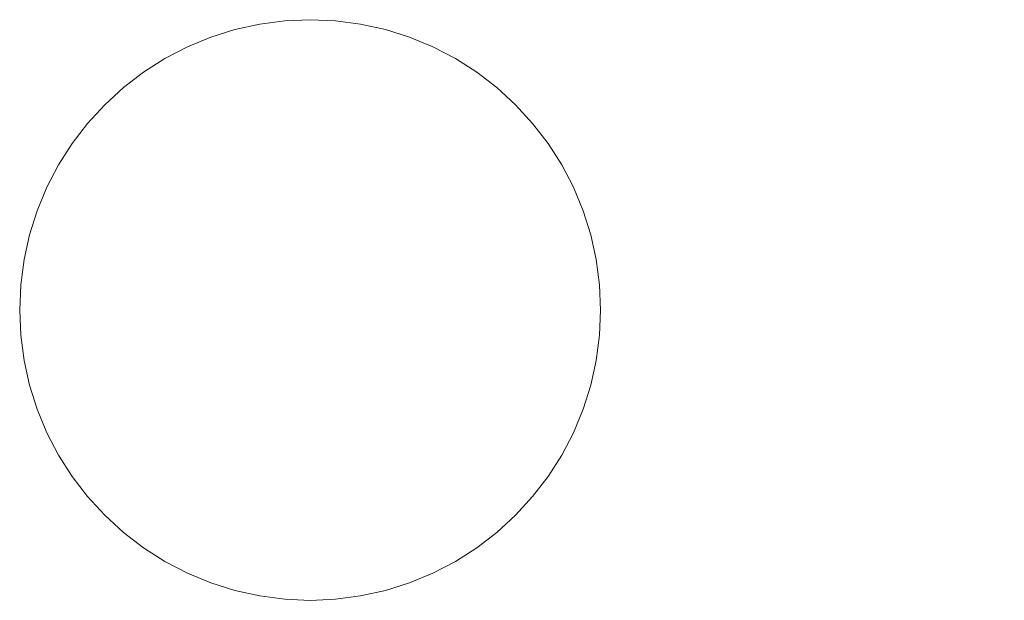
# Model space of a CAD drawing. Header units: millimetres. Extents: x -865 to 866, y -41 to 38.
# Tile 95 of 192: x -32 to 0, y -1 to 18. Entities that reach past the tile are written whole.
import ezdxf

# ---------------------------------------------------------------- set-up
doc = ezdxf.new("R2010")
doc.units = ezdxf.units.MM
doc.header["$LTSCALE"] = 5.08
doc.header["$PDMODE"] = 1
doc.header["$PDSIZE"] = -2
doc.layers.add('Lighting-LED', color=7, linetype='Continuous', lineweight=5, true_color=0x000000)

# ---------------------------------------------------------------- blocks, each defined once
blk = doc.blocks.new('Group-2-1')
at = {"layer": 'Lighting-LED', "color": 18, "linetype": 'Continuous', "lineweight": 5}
for points, invisible_edges in [([(-25619.745, 11232.12, -183.913), (-25618.953, 11232.295, -183.913), (-25618.149, 11232.401, -183.913), (-25617.338, 11223.136, -183.913)], 12), ([(-25618.149, 11232.401, -180.738), (-25618.953, 11232.295, -180.738), (-25619.745, 11232.12, -180.738), (-25617.338, 11223.136, -180.738)], 12), ([(-25618.149, 11232.401, -180.738), (-25618.149, 11232.401, -183.913), (-25618.953, 11232.295, -183.913), (-25618.953, 11232.295, -180.738)], 5), ([(-25618.149, 11232.401, -183.913), (-25617.338, 11232.436, -183.913), (-25616.528, 11232.401, -183.913), (-25617.338, 11223.136, -183.913)], 12), ([(-25617.338, 11232.436, -180.738), (-25617.338, 11232.436, -183.913), (-25618.149, 11232.401, -183.913), (-25618.149, 11232.401, -180.738)], 5), ([(-25616.528, 11232.401, -180.738), (-25617.338, 11232.436, -180.738), (-25618.149, 11232.401, -180.738), (-25617.338, 11223.136, -180.738)], 12), ([(-25616.528, 11232.401, -180.738), (-25616.528, 11232.401, -183.913), (-25617.338, 11232.436, -183.913), (-25617.338, 11232.436, -180.738)], 5), ([(-25616.528, 11232.401, -183.913), (-25615.723, 11232.295, -183.913), (-25614.931, 11232.12, -183.913), (-25617.338, 11223.136, -183.913)], 12), ([(-25614.931, 11232.12, -180.738), (-25615.723, 11232.295, -180.738), (-25616.528, 11232.401, -180.738), (-25617.338, 11223.136, -180.738)], 12), ([(-25615.723, 11232.295, -180.738), (-25615.723, 11232.295, -183.913), (-25616.528, 11232.401, -183.913), (-25616.528, 11232.401, -180.738)], 5), ([(-25621.268, 11231.565, -183.913), (-25620.519, 11231.876, -183.913), (-25619.745, 11232.12, -183.913), (-25617.338, 11223.136, -183.913)], 12), ([(-25619.745, 11232.12, -180.738), (-25620.519, 11231.876, -180.738), (-25621.268, 11231.565, -180.738), (-25617.338, 11223.136, -180.738)], 12), ([(-25619.745, 11232.12, -180.738), (-25619.745, 11232.12, -183.913), (-25620.519, 11231.876, -183.913), (-25620.519, 11231.876, -180.738)], 5), ([(-25618.953, 11232.295, -180.738), (-25618.953, 11232.295, -183.913), (-25619.745, 11232.12, -183.913), (-25619.745, 11232.12, -180.738)], 5), ([(-25614.931, 11232.12, -183.913), (-25614.157, 11231.876, -183.913), (-25613.408, 11231.565, -183.913), (-25617.338, 11223.136, -183.913)], 12), ([(-25613.408, 11231.565, -180.738), (-25614.157, 11231.876, -180.738), (-25614.931, 11232.12, -180.738), (-25617.338, 11223.136, -180.738)], 12), ([(-25614.931, 11232.12, -180.738), (-25614.931, 11232.12, -183.913), (-25615.723, 11232.295, -183.913), (-25615.723, 11232.295, -180.738)], 5), ([(-25614.157, 11231.876, -180.738), (-25614.157, 11231.876, -183.913), (-25614.931, 11232.12, -183.913), (-25614.931, 11232.12, -180.738)], 5), ([(-25620.519, 11231.876, -180.738), (-25620.519, 11231.876, -183.913), (-25621.268, 11231.565, -183.913), (-25621.268, 11231.565, -180.738)], 5), ([(-25613.408, 11231.565, -180.738), (-25613.408, 11231.565, -183.913), (-25614.157, 11231.876, -183.913), (-25614.157, 11231.876, -180.738)], 5), ([(-25622.672, 11230.755, -183.913), (-25621.988, 11231.191, -183.913), (-25621.268, 11231.565, -183.913), (-25617.338, 11223.136, -183.913)], 12), ([(-25621.268, 11231.565, -180.738), (-25621.988, 11231.191, -180.738), (-25622.672, 11230.755, -180.738), (-25617.338, 11223.136, -180.738)], 12), ([(-25621.268, 11231.565, -180.738), (-25621.268, 11231.565, -183.913), (-25621.988, 11231.191, -183.913), (-25621.988, 11231.191, -180.738)], 5), ([(-25613.408, 11231.565, -183.913), (-25612.688, 11231.191, -183.913), (-25612.004, 11230.755, -183.913), (-25617.338, 11223.136, -183.913)], 12), ([(-25612.004, 11230.755, -180.738), (-25612.688, 11231.191, -180.738), (-25613.408, 11231.565, -180.738), (-25617.338, 11223.136, -180.738)], 12), ([(-25612.688, 11231.191, -180.738), (-25612.688, 11231.191, -183.913), (-25613.408, 11231.565, -183.913), (-25613.408, 11231.565, -180.738)], 5), ([(-25621.988, 11231.191, -180.738), (-25621.988, 11231.191, -183.913), (-25622.672, 11230.755, -183.913), (-25622.672, 11230.755, -180.738)], 5), ([(-25612.004, 11230.755, -180.738), (-25612.004, 11230.755, -183.913), (-25612.688, 11231.191, -183.913), (-25612.688, 11231.191, -180.738)], 5), ([(-25623.914, 11229.713, -183.913), (-25623.316, 11230.261, -183.913), (-25622.672, 11230.755, -183.913), (-25617.338, 11223.136, -183.913)], 12), ([(-25622.672, 11230.755, -180.738), (-25623.316, 11230.261, -180.738), (-25623.914, 11229.713, -180.738), (-25617.338, 11223.136, -180.738)], 12), ([(-25622.672, 11230.755, -180.738), (-25622.672, 11230.755, -183.913), (-25623.316, 11230.261, -183.913), (-25623.316, 11230.261, -180.738)], 5), ([(-25612.004, 11230.755, -183.913), (-25611.36, 11230.261, -183.913), (-25610.762, 11229.713, -183.913), (-25617.338, 11223.136, -183.913)], 12), ([(-25610.762, 11229.713, -180.738), (-25611.36, 11230.261, -180.738), (-25612.004, 11230.755, -180.738), (-25617.338, 11223.136, -180.738)], 12), ([(-25611.36, 11230.261, -180.738), (-25611.36, 11230.261, -183.913), (-25612.004, 11230.755, -183.913), (-25612.004, 11230.755, -180.738)], 5), ([(-25623.316, 11230.261, -180.738), (-25623.316, 11230.261, -183.913), (-25623.914, 11229.713, -183.913), (-25623.914, 11229.713, -180.738)], 5), ([(-25610.762, 11229.713, -180.738), (-25610.762, 11229.713, -183.913), (-25611.36, 11230.261, -183.913), (-25611.36, 11230.261, -180.738)], 5), ([(-25624.956, 11228.471, -183.913), (-25624.462, 11229.114, -183.913), (-25623.914, 11229.713, -183.913), (-25617.338, 11223.136, -183.913)], 12), ([(-25623.914, 11229.713, -180.738), (-25624.462, 11229.114, -180.738), (-25624.956, 11228.471, -180.738), (-25617.338, 11223.136, -180.738)], 12), ([(-25623.914, 11229.713, -180.738), (-25623.914, 11229.713, -183.913), (-25624.462, 11229.114, -183.913), (-25624.462, 11229.114, -180.738)], 5), ([(-25610.762, 11229.713, -183.913), (-25610.214, 11229.114, -183.913), (-25609.72, 11228.471, -183.913), (-25617.338, 11223.136, -183.913)], 12), ([(-25609.72, 11228.471, -180.738), (-25610.214, 11229.114, -180.738), (-25610.762, 11229.713, -180.738), (-25617.338, 11223.136, -180.738)], 12), ([(-25610.214, 11229.114, -180.738), (-25610.214, 11229.114, -183.913), (-25610.762, 11229.713, -183.913), (-25610.762, 11229.713, -180.738)], 5), ([(-25624.462, 11229.114, -180.738), (-25624.462, 11229.114, -183.913), (-25624.956, 11228.471, -183.913), (-25624.956, 11228.471, -180.738)], 5), ([(-25609.72, 11228.471, -180.738), (-25609.72, 11228.471, -183.913), (-25610.214, 11229.114, -183.913), (-25610.214, 11229.114, -180.738)], 5), ([(-25625.767, 11227.067, -183.913), (-25625.392, 11227.786, -183.913), (-25624.956, 11228.471, -183.913), (-25617.338, 11223.136, -183.913)], 12), ([(-25624.956, 11228.471, -180.738), (-25625.392, 11227.786, -180.738), (-25625.767, 11227.067, -180.738), (-25617.338, 11223.136, -180.738)], 12), ([(-25624.956, 11228.471, -180.738), (-25624.956, 11228.471, -183.913), (-25625.392, 11227.786, -183.913), (-25625.392, 11227.786, -180.738)], 5), ([(-25609.72, 11228.471, -183.913), (-25609.284, 11227.786, -183.913), (-25608.909, 11227.067, -183.913), (-25617.338, 11223.136, -183.913)], 12), ([(-25608.909, 11227.067, -180.738), (-25609.284, 11227.786, -180.738), (-25609.72, 11228.471, -180.738), (-25617.338, 11223.136, -180.738)], 12), ([(-25609.284, 11227.786, -180.738), (-25609.284, 11227.786, -183.913), (-25609.72, 11228.471, -183.913), (-25609.72, 11228.471, -180.738)], 5), ([(-25625.392, 11227.786, -180.738), (-25625.392, 11227.786, -183.913), (-25625.767, 11227.067, -183.913), (-25625.767, 11227.067, -180.738)], 5), ([(-25608.909, 11227.067, -180.738), (-25608.909, 11227.067, -183.913), (-25609.284, 11227.786, -183.913), (-25609.284, 11227.786, -180.738)], 5), ([(-25626.321, 11225.543, -183.913), (-25626.077, 11226.317, -183.913), (-25625.767, 11227.067, -183.913), (-25617.338, 11223.136, -183.913)], 12), ([(-25625.767, 11227.067, -180.738), (-25626.077, 11226.317, -180.738), (-25626.321, 11225.543, -180.738), (-25617.338, 11223.136, -180.738)], 12), ([(-25625.767, 11227.067, -180.738), (-25625.767, 11227.067, -183.913), (-25626.077, 11226.317, -183.913), (-25626.077, 11226.317, -180.738)], 5), ([(-25608.909, 11227.067, -183.913), (-25608.599, 11226.317, -183.913), (-25608.355, 11225.543, -183.913), (-25617.338, 11223.136, -183.913)], 12), ([(-25608.355, 11225.543, -180.738), (-25608.599, 11226.317, -180.738), (-25608.909, 11227.067, -180.738), (-25617.338, 11223.136, -180.738)], 12), ([(-25608.599, 11226.317, -180.738), (-25608.599, 11226.317, -183.913), (-25608.909, 11227.067, -183.913), (-25608.909, 11227.067, -180.738)], 5), ([(-25626.077, 11226.317, -180.738), (-25626.077, 11226.317, -183.913), (-25626.321, 11225.543, -183.913), (-25626.321, 11225.543, -180.738)], 5), ([(-25608.355, 11225.543, -180.738), (-25608.355, 11225.543, -183.913), (-25608.599, 11226.317, -183.913), (-25608.599, 11226.317, -180.738)], 5), ([(-25626.603, 11223.947, -183.913), (-25626.497, 11224.751, -183.913), (-25626.321, 11225.543, -183.913), (-25617.338, 11223.136, -183.913)], 12), ([(-25626.321, 11225.543, -180.738), (-25626.497, 11224.751, -180.738), (-25626.603, 11223.947, -180.738), (-25617.338, 11223.136, -180.738)], 12), ([(-25626.321, 11225.543, -180.738), (-25626.321, 11225.543, -183.913), (-25626.497, 11224.751, -183.913), (-25626.497, 11224.751, -180.738)], 5), ([(-25608.355, 11225.543, -183.913), (-25608.179, 11224.751, -183.913), (-25608.074, 11223.947, -183.913), (-25617.338, 11223.136, -183.913)], 12), ([(-25617.338, 11223.136, -180.738), (-25608.074, 11223.947, -180.738), (-25608.179, 11224.751, -180.738), (-25608.355, 11225.543, -180.738)], 9), ([(-25608.179, 11224.751, -180.738), (-25608.179, 11224.751, -183.913), (-25608.355, 11225.543, -183.913), (-25608.355, 11225.543, -180.738)], 5), ([(-25626.497, 11224.751, -180.738), (-25626.497, 11224.751, -183.913), (-25626.603, 11223.947, -183.913), (-25626.603, 11223.947, -180.738)], 5), ([(-25608.074, 11223.947, -180.738), (-25608.074, 11223.947, -183.913), (-25608.179, 11224.751, -183.913), (-25608.179, 11224.751, -180.738)], 5), ([(-25626.603, 11222.326, -183.913), (-25626.638, 11223.136, -183.913), (-25626.603, 11223.947, -183.913), (-25617.338, 11223.136, -183.913)], 12), ([(-25626.603, 11223.947, -180.738), (-25626.603, 11223.947, -183.913), (-25626.638, 11223.136, -183.913), (-25626.638, 11223.136, -180.738)], 5), ([(-25626.603, 11223.947, -180.738), (-25626.638, 11223.136, -180.738), (-25626.603, 11222.326, -180.738), (-25617.338, 11223.136, -180.738)], 12), ([(-25608.074, 11223.947, -183.913), (-25608.038, 11223.136, -183.913), (-25608.074, 11222.326, -183.913), (-25617.338, 11223.136, -183.913)], 12), ([(-25608.074, 11222.326, -180.738), (-25608.038, 11223.136, -180.738), (-25608.074, 11223.947, -180.738), (-25617.338, 11223.136, -180.738)], 12), ([(-25608.038, 11223.136, -180.738), (-25608.038, 11223.136, -183.913), (-25608.074, 11223.947, -183.913), (-25608.074, 11223.947, -180.738)], 5), ([(-25626.638, 11223.136, -180.738), (-25626.638, 11223.136, -183.913), (-25626.603, 11222.326, -183.913), (-25626.603, 11222.326, -180.738)], 5), ([(-25626.321, 11220.729, -183.913), (-25626.497, 11221.522, -183.913), (-25626.603, 11222.326, -183.913), (-25617.338, 11223.136, -183.913)], 12), ([(-25626.603, 11222.326, -180.738), (-25626.497, 11221.522, -180.738), (-25626.321, 11220.729, -180.738), (-25617.338, 11223.136, -180.738)], 12), ([(-25625.767, 11219.206, -183.913), (-25626.077, 11219.956, -183.913), (-25626.321, 11220.729, -183.913), (-25617.338, 11223.136, -183.913)], 12), ([(-25626.321, 11220.729, -180.738), (-25626.077, 11219.956, -180.738), (-25625.767, 11219.206, -180.738), (-25617.338, 11223.136, -180.738)], 12), ([(-25624.956, 11217.802, -183.913), (-25625.392, 11218.486, -183.913), (-25625.767, 11219.206, -183.913), (-25617.338, 11223.136, -183.913)], 12), ([(-25625.767, 11219.206, -180.738), (-25625.392, 11218.486, -180.738), (-25624.956, 11217.802, -180.738), (-25617.338, 11223.136, -180.738)], 12), ([(-25623.914, 11216.56, -183.913), (-25624.462, 11217.159, -183.913), (-25624.956, 11217.802, -183.913), (-25617.338, 11223.136, -183.913)], 12), ([(-25624.956, 11217.802, -180.738), (-25624.462, 11217.159, -180.738), (-25623.914, 11216.56, -180.738), (-25617.338, 11223.136, -180.738)], 12), ([(-25622.672, 11215.518, -183.913), (-25623.316, 11216.012, -183.913), (-25623.914, 11216.56, -183.913), (-25617.338, 11223.136, -183.913)], 12), ([(-25623.914, 11216.56, -180.738), (-25623.316, 11216.012, -180.738), (-25622.672, 11215.518, -180.738), (-25617.338, 11223.136, -180.738)], 12), ([(-25621.268, 11214.708, -183.913), (-25621.988, 11215.082, -183.913), (-25622.672, 11215.518, -183.913), (-25617.338, 11223.136, -183.913)], 12), ([(-25622.672, 11215.518, -180.738), (-25621.988, 11215.082, -180.738), (-25621.268, 11214.708, -180.738), (-25617.338, 11223.136, -180.738)], 12), ([(-25619.745, 11214.153, -183.913), (-25620.519, 11214.397, -183.913), (-25621.268, 11214.708, -183.913), (-25617.338, 11223.136, -183.913)], 12), ([(-25621.268, 11214.708, -180.738), (-25620.519, 11214.397, -180.738), (-25619.745, 11214.153, -180.738), (-25617.338, 11223.136, -180.738)], 12), ([(-25618.149, 11213.872, -183.913), (-25618.953, 11213.978, -183.913), (-25619.745, 11214.153, -183.913), (-25617.338, 11223.136, -183.913)], 12), ([(-25619.745, 11214.153, -180.738), (-25618.953, 11213.978, -180.738), (-25618.149, 11213.872, -180.738), (-25617.338, 11223.136, -180.738)], 12), ([(-25616.528, 11213.872, -183.913), (-25617.338, 11213.836, -183.913), (-25618.149, 11213.872, -183.913), (-25617.338, 11223.136, -183.913)], 12), ([(-25618.149, 11213.872, -180.738), (-25617.338, 11213.836, -180.738), (-25616.528, 11213.872, -180.738), (-25617.338, 11223.136, -180.738)], 12), ([(-25617.338, 11223.136, -183.913), (-25608.074, 11222.326, -183.913), (-25608.179, 11221.522, -183.913), (-25608.355, 11220.729, -183.913)], 9), ([(-25608.355, 11220.729, -183.913), (-25608.599, 11219.956, -183.913), (-25608.909, 11219.206, -183.913), (-25617.338, 11223.136, -183.913)], 12), ([(-25608.909, 11219.206, -183.913), (-25609.284, 11218.486, -183.913), (-25609.72, 11217.802, -183.913), (-25617.338, 11223.136, -183.913)], 12), ([(-25609.72, 11217.802, -183.913), (-25610.214, 11217.159, -183.913), (-25610.762, 11216.56, -183.913), (-25617.338, 11223.136, -183.913)], 12), ([(-25610.762, 11216.56, -183.913), (-25611.36, 11216.012, -183.913), (-25612.004, 11215.518, -183.913), (-25617.338, 11223.136, -183.913)], 12), ([(-25612.004, 11215.518, -183.913), (-25612.688, 11215.082, -183.913), (-25613.408, 11214.708, -183.913), (-25617.338, 11223.136, -183.913)], 12), ([(-25613.408, 11214.708, -183.913), (-25614.157, 11214.397, -183.913), (-25614.931, 11214.153, -183.913), (-25617.338, 11223.136, -183.913)], 12), ([(-25614.931, 11214.153, -183.913), (-25615.723, 11213.978, -183.913), (-25616.528, 11213.872, -183.913), (-25617.338, 11223.136, -183.913)], 12), ([(-25616.528, 11213.872, -180.738), (-25615.723, 11213.978, -180.738), (-25614.931, 11214.153, -180.738), (-25617.338, 11223.136, -180.738)], 12), ([(-25614.931, 11214.153, -180.738), (-25614.157, 11214.397, -180.738), (-25613.408, 11214.708, -180.738), (-25617.338, 11223.136, -180.738)], 12), ([(-25613.408, 11214.708, -180.738), (-25612.688, 11215.082, -180.738), (-25612.004, 11215.518, -180.738), (-25617.338, 11223.136, -180.738)], 12), ([(-25612.004, 11215.518, -180.738), (-25611.36, 11216.012, -180.738), (-25610.762, 11216.56, -180.738), (-25617.338, 11223.136, -180.738)], 12), ([(-25610.762, 11216.56, -180.738), (-25610.214, 11217.159, -180.738), (-25609.72, 11217.802, -180.738), (-25617.338, 11223.136, -180.738)], 12), ([(-25609.72, 11217.802, -180.738), (-25609.284, 11218.486, -180.738), (-25608.909, 11219.206, -180.738), (-25617.338, 11223.136, -180.738)], 12), ([(-25608.909, 11219.206, -180.738), (-25608.599, 11219.956, -180.738), (-25608.355, 11220.729, -180.738), (-25617.338, 11223.136, -180.738)], 12), ([(-25608.355, 11220.729, -180.738), (-25608.179, 11221.522, -180.738), (-25608.074, 11222.326, -180.738), (-25617.338, 11223.136, -180.738)], 12), ([(-25608.074, 11222.326, -180.738), (-25608.074, 11222.326, -183.913), (-25608.038, 11223.136, -183.913), (-25608.038, 11223.136, -180.738)], 5), ([(-25626.603, 11222.326, -180.738), (-25626.603, 11222.326, -183.913), (-25626.497, 11221.522, -183.913), (-25626.497, 11221.522, -180.738)], 5), ([(-25608.179, 11221.522, -180.738), (-25608.179, 11221.522, -183.913), (-25608.074, 11222.326, -183.913), (-25608.074, 11222.326, -180.738)], 5), ([(-25626.497, 11221.522, -180.738), (-25626.497, 11221.522, -183.913), (-25626.321, 11220.729, -183.913), (-25626.321, 11220.729, -180.738)], 5), ([(-25608.355, 11220.729, -180.738), (-25608.355, 11220.729, -183.913), (-25608.179, 11221.522, -183.913), (-25608.179, 11221.522, -180.738)], 5), ([(-25626.321, 11220.729, -180.738), (-25626.321, 11220.729, -183.913), (-25626.077, 11219.956, -183.913), (-25626.077, 11219.956, -180.738)], 5), ([(-25608.599, 11219.956, -180.738), (-25608.599, 11219.956, -183.913), (-25608.355, 11220.729, -183.913), (-25608.355, 11220.729, -180.738)], 5), ([(-25626.077, 11219.956, -180.738), (-25626.077, 11219.956, -183.913), (-25625.767, 11219.206, -183.913), (-25625.767, 11219.206, -180.738)], 5), ([(-25608.909, 11219.206, -180.738), (-25608.909, 11219.206, -183.913), (-25608.599, 11219.956, -183.913), (-25608.599, 11219.956, -180.738)], 5), ([(-25625.767, 11219.206, -180.738), (-25625.767, 11219.206, -183.913), (-25625.392, 11218.486, -183.913), (-25625.392, 11218.486, -180.738)], 5), ([(-25609.284, 11218.486, -180.738), (-25609.284, 11218.486, -183.913), (-25608.909, 11219.206, -183.913), (-25608.909, 11219.206, -180.738)], 5), ([(-25625.392, 11218.486, -180.738), (-25625.392, 11218.486, -183.913), (-25624.956, 11217.802, -183.913), (-25624.956, 11217.802, -180.738)], 5), ([(-25609.72, 11217.802, -180.738), (-25609.72, 11217.802, -183.913), (-25609.284, 11218.486, -183.913), (-25609.284, 11218.486, -180.738)], 5), ([(-25624.956, 11217.802, -180.738), (-25624.956, 11217.802, -183.913), (-25624.462, 11217.159, -183.913), (-25624.462, 11217.159, -180.738)], 5), ([(-25610.214, 11217.159, -180.738), (-25610.214, 11217.159, -183.913), (-25609.72, 11217.802, -183.913), (-25609.72, 11217.802, -180.738)], 5), ([(-25624.462, 11217.159, -180.738), (-25624.462, 11217.159, -183.913), (-25623.914, 11216.56, -183.913), (-25623.914, 11216.56, -180.738)], 5), ([(-25610.762, 11216.56, -180.738), (-25610.762, 11216.56, -183.913), (-25610.214, 11217.159, -183.913), (-25610.214, 11217.159, -180.738)], 5), ([(-25623.914, 11216.56, -180.738), (-25623.914, 11216.56, -183.913), (-25623.316, 11216.012, -183.913), (-25623.316, 11216.012, -180.738)], 5), ([(-25611.36, 11216.012, -180.738), (-25611.36, 11216.012, -183.913), (-25610.762, 11216.56, -183.913), (-25610.762, 11216.56, -180.738)], 5), ([(-25623.316, 11216.012, -180.738), (-25623.316, 11216.012, -183.913), (-25622.672, 11215.518, -183.913), (-25622.672, 11215.518, -180.738)], 5), ([(-25612.004, 11215.518, -180.738), (-25612.004, 11215.518, -183.913), (-25611.36, 11216.012, -183.913), (-25611.36, 11216.012, -180.738)], 5), ([(-25622.672, 11215.518, -180.738), (-25622.672, 11215.518, -183.913), (-25621.988, 11215.082, -183.913), (-25621.988, 11215.082, -180.738)], 5), ([(-25612.688, 11215.082, -180.738), (-25612.688, 11215.082, -183.913), (-25612.004, 11215.518, -183.913), (-25612.004, 11215.518, -180.738)], 5), ([(-25621.988, 11215.082, -180.738), (-25621.988, 11215.082, -183.913), (-25621.268, 11214.708, -183.913), (-25621.268, 11214.708, -180.738)], 5), ([(-25613.408, 11214.708, -180.738), (-25613.408, 11214.708, -183.913), (-25612.688, 11215.082, -183.913), (-25612.688, 11215.082, -180.738)], 5), ([(-25621.268, 11214.708, -180.738), (-25621.268, 11214.708, -183.913), (-25620.519, 11214.397, -183.913), (-25620.519, 11214.397, -180.738)], 5), ([(-25614.157, 11214.397, -180.738), (-25614.157, 11214.397, -183.913), (-25613.408, 11214.708, -183.913), (-25613.408, 11214.708, -180.738)], 5), ([(-25620.519, 11214.397, -180.738), (-25620.519, 11214.397, -183.913), (-25619.745, 11214.153, -183.913), (-25619.745, 11214.153, -180.738)], 5), ([(-25614.931, 11214.153, -180.738), (-25614.931, 11214.153, -183.913), (-25614.157, 11214.397, -183.913), (-25614.157, 11214.397, -180.738)], 5), ([(-25619.745, 11214.153, -180.738), (-25619.745, 11214.153, -183.913), (-25618.953, 11213.978, -183.913), (-25618.953, 11213.978, -180.738)], 5), ([(-25615.723, 11213.978, -180.738), (-25615.723, 11213.978, -183.913), (-25614.931, 11214.153, -183.913), (-25614.931, 11214.153, -180.738)], 5), ([(-25618.953, 11213.978, -180.738), (-25618.953, 11213.978, -183.913), (-25618.149, 11213.872, -183.913), (-25618.149, 11213.872, -180.738)], 5), ([(-25618.149, 11213.872, -180.738), (-25618.149, 11213.872, -183.913), (-25617.338, 11213.836, -183.913), (-25617.338, 11213.836, -180.738)], 5), ([(-25617.338, 11213.836, -180.738), (-25617.338, 11213.836, -183.913), (-25616.528, 11213.872, -183.913), (-25616.528, 11213.872, -180.738)], 5), ([(-25616.528, 11213.872, -180.738), (-25616.528, 11213.872, -183.913), (-25615.723, 11213.978, -183.913), (-25615.723, 11213.978, -180.738)], 5)]:
    blk.add_3dface(points, dxfattribs=dict(at, invisible_edges=invisible_edges))
at = {"layer": 'Lighting-LED', "color": 0, "flags": 1}
for tag in ['Yoke', 'Weight', 'Weight', 'Wattage', '3D_Symbol_Name', 'Candlepower', 'Body', 'Model_Name', 'Beam_Angle', 'Field_Angle', 'Remarks', 'Beam_Angle_2', 'Field_Angle_2', 'Num_Channels', 'Frame_Size', 'Device_Type', 'FixtureID', 'Frame_Size', 'Base', 'Lens', 'Inst_Type', 'Lamp']:
    blk.add_attdef(tag, (-10856.953, 14479.05), '', height=0.18, dxfattribs=at)

msp = doc.modelspace()

# ---------------------------------------------------------------- linework, layer by layer
at = {"layer": 'Lighting-LED', "color": 18, "linetype": 'Continuous', "lineweight": 5, "true_color": 0x000000}
msp.add_point((0, 0, -122), dxfattribs=at)

# ---------------------------------------------------------------- block references
at = {"layer": 'Lighting-LED', "color": 7}
msp.add_blockref('Group-2-1', (25595.113, -11214.53), dxfattribs=at)

doc.saveas('drawing.dxf')
